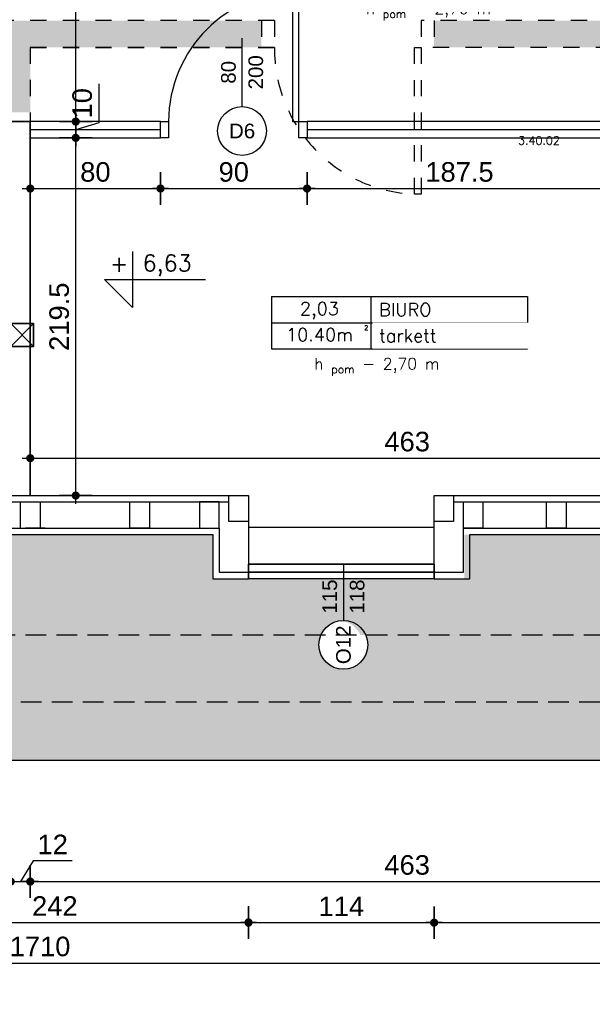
# Model space of a CAD drawing. Header units: millimetres. Extents: x 11979 to 23691, y 12825 to 41978.
# Tile 126 of 256: x 20713 to 21065, y 33072 to 33676. Entities that reach past the tile are written whole.
import ezdxf
from ezdxf.enums import TextEntityAlignment as Align

# ---------------------------------------------------------------- set-up
doc = ezdxf.new("R2010")
doc.units = ezdxf.units.MM
doc.linetypes.add('4002', pattern=[2, 1, -1])
doc.linetypes.add('DASHED', pattern=[19.049999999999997, 12.7, -6.35])
for name, color, linetype in [('-LI-WIDOK', 2, 'Continuous'), ('-MEBLE', 1, 'Continuous'), ('-WYMIAR', 8, 'Continuous'), ('_PROJEKTOWANE', 5, 'Continuous'), ('drzwi łuk', 1, 'Continuous'), ('PROJEKTOWANE', 5, 'Continuous')]:
    doc.layers.add(name, color=color, linetype=linetype)
doc.layers.add('-ŚCIANY DZIAŁOWE', color=3, linetype='Continuous', lineweight=35)
doc.layers.add('CIENKA - KRESKOWANIA', color=254, linetype='Continuous', lineweight=0)
doc.layers.add('DO USU', color=7, linetype='Continuous', true_color=0x969696)
doc.styles.add('ARIAL', font='arial.ttf', dxfattribs={"height": 0.5})
doc.styles.add('SIMPLEX', font='simplex')
doc.styles.get("Standard").update_dxf_attribs({"font": 'arial.ttf'})
doc.linetypes.add('ZIGZAG', pattern='A,0.00254,-5.08,[131,ltypeshp.shx,S=5.08,R=0,X=-5.08,Y=0],-10.16,[131,ltypeshp.shx,S=5.08,R=180,X=5.08,Y=0],-5.08', length=20.32254)
doc.dimstyles.new('CZA-KROPKA-50', dxfattribs={"dimtxt": 12, "dimasz": 1, "dimexe": 2, "dimexo": 25, "dimgap": 4, "dimtad": 1, "dimdec": 1, "dimrnd": 0.5, "dimzin": 9, "dimdsep": 46, "dimtxsty": 'Standard', "dimblk": 'CZA-KROPKA', "dimblk1": 'CZA-KROPKA', "dimblk2": 'CZA-KROPKA', "dimsah": 1, "dimcen": -20, "dimse1": 1, "dimse2": 1, "dimclrd": 8, "dimclre": 8, "dimclrt": 9, "dimadec": 0, "dimazin": 0, "dimtfac": 1, "dimtdec": 1, "dimtmove": 1, "dimatfit": 3, "dimldrblk": 'CZA-KROPKA', "dimfxl": 1, "dimtolj": 1, "dimtzin": 9, "dimarcsym": 0})

# ---------------------------------------------------------------- blocks, each defined once
blk = doc.blocks.new('CZA-KROPKA')
at = {"layer": '-WYMIAR', "linetype": 'ByBlock'}
for p, q in [((0, 10), (0, -10)), ((5, 0), (-5, 0))]:
    blk.add_line(p, q, dxfattribs=at)
at = {"layer": '-WYMIAR', "linetype": 'ByBlock', "const_width": 2.5}
blk.add_lwpolyline([(-1.25, 0, 1), (1.25, 0, 1)], format="xyb", close=True, dxfattribs=at)
blk = doc.blocks.new('*D1334')
at = {"layer": '-WYMIAR', "color": 8, "lineweight": -2}
blk.add_line((19871.67082529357, 33097.18372367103), (21579.67082529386, 33097.18372367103), dxfattribs=at)
at = {"layer": 'Defpoints', "color": 0}
for p in [(19870.67082529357, 33328.21899361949), (21580.67082529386, 33328.21899361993), (21580.67082529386, 33097.18372367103)]:
    blk.add_point(p, dxfattribs=at)
at = {"layer": '-WYMIAR', "color": 8, "lineweight": -2, "rotation": 180}
blk.add_blockref('CZA-KROPKA', (19870.67082529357, 33097.18372367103), dxfattribs=at)
at = {"layer": '-WYMIAR', "color": 8, "lineweight": -2}
blk.add_blockref('CZA-KROPKA', (21580.67082529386, 33097.18372367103), dxfattribs=at)
at = {"layer": '-WYMIAR', "color": 9, "insert": (20725.67082529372, 33107.31059952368), "char_height": 12, "attachment_point": 5, "bg_fill": 3, "box_fill_scale": 1.1, "bg_fill_color": 257, "bg_fill_transparency": 0}
blk.add_mtext('\\A1;1710', dxfattribs=at)
blk = doc.blocks.new('*D1336')
at = {"layer": '-WYMIAR', "color": 8, "lineweight": -2}
blk.add_line((20616.80653383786, 33122.18372367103), (20852.7159168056, 33122.18372367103), dxfattribs=at)
at = {"layer": 'Defpoints', "color": 0}
for p in [(20615.80653383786, 33384.17394347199), (20853.7159168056, 33384.1737325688), (20853.7159168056, 33122.18372367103)]:
    blk.add_point(p, dxfattribs=at)
at = {"layer": '-WYMIAR', "color": 8, "lineweight": -2, "rotation": 180}
blk.add_blockref('CZA-KROPKA', (20615.80653383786, 33122.18372367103), dxfattribs=at)
at = {"layer": '-WYMIAR', "color": 8, "lineweight": -2}
blk.add_blockref('CZA-KROPKA', (20853.7159168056, 33122.18372367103), dxfattribs=at)
at = {"layer": '-WYMIAR', "color": 9, "insert": (20734.76122532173, 33132.20828028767), "char_height": 12, "attachment_point": 5, "bg_fill": 3, "box_fill_scale": 1.1, "bg_fill_color": 257, "bg_fill_transparency": 0}
blk.add_mtext('\\A1;242', dxfattribs=at)
blk = doc.blocks.new('*D1337')
at = {"layer": '-WYMIAR', "color": 8, "lineweight": -2}
blk.add_line((20854.7159168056, 33122.00677383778), (20966.71591680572, 33122.00677383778), dxfattribs=at)
at = {"layer": 'Defpoints', "color": 0}
for p in [(20853.7159168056, 33384.11050536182), (20967.71591680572, 33384.11050536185), (20967.71591680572, 33122.00677383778)]:
    blk.add_point(p, dxfattribs=at)
at = {"layer": '-WYMIAR', "color": 8, "lineweight": -2, "rotation": 180}
blk.add_blockref('CZA-KROPKA', (20853.7159168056, 33122.00677383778), dxfattribs=at)
at = {"layer": '-WYMIAR', "color": 8, "lineweight": -2}
blk.add_blockref('CZA-KROPKA', (20967.71591680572, 33122.00677383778), dxfattribs=at)
at = {"layer": '-WYMIAR', "color": 9, "insert": (20910.71591680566, 33132.03133045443), "char_height": 12, "attachment_point": 5, "bg_fill": 3, "box_fill_scale": 1.1, "bg_fill_color": 257, "bg_fill_transparency": 0}
blk.add_mtext('\\A1;114', dxfattribs=at)
blk = doc.blocks.new('*D1338')
at = {"layer": '-WYMIAR', "color": 8, "lineweight": -2}
blk.add_line((20968.71591680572, 33122.00677383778), (21579.67082529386, 33122.00677383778), dxfattribs=at)
at = {"layer": 'Defpoints', "color": 0}
for p in [(20967.71591680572, 33384.1737325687), (21580.67082529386, 33221.62427606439), (21580.67082529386, 33122.00677383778)]:
    blk.add_point(p, dxfattribs=at)
at = {"layer": '-WYMIAR', "color": 8, "lineweight": -2, "rotation": 180}
blk.add_blockref('CZA-KROPKA', (20967.71591680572, 33122.00677383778), dxfattribs=at)
at = {"layer": '-WYMIAR', "color": 8, "lineweight": -2}
blk.add_blockref('CZA-KROPKA', (21580.67082529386, 33122.00677383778), dxfattribs=at)
at = {"layer": '-WYMIAR', "color": 9, "insert": (21274.19337104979, 33132.13774245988), "char_height": 12, "attachment_point": 5, "bg_fill": 3, "box_fill_scale": 1.1, "bg_fill_color": 257, "bg_fill_transparency": 0}
blk.add_mtext('\\A1;613', dxfattribs=at)
blk = doc.blocks.new('*D1648')
at = {"layer": '_PROJEKTOWANE', "color": 8, "lineweight": -2}
blk.add_line((20720.67508110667, 33407.0410916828), (21181.67082529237, 33407.0410916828), dxfattribs=at)
at = {"layer": 'Defpoints', "color": 0}
for p in [(20719.67508110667, 33408.88158400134), (21182.67082529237, 33408.88158400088), (21182.67082529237, 33407.0410916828)]:
    blk.add_point(p, dxfattribs=at)
at = {"layer": '_PROJEKTOWANE', "color": 8, "lineweight": -2, "rotation": 180}
blk.add_blockref('CZA-KROPKA', (20719.67508110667, 33407.0410916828), dxfattribs=at)
at = {"layer": '_PROJEKTOWANE', "color": 8, "lineweight": -2}
blk.add_blockref('CZA-KROPKA', (21182.67082529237, 33407.0410916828), dxfattribs=at)
at = {"layer": '_PROJEKTOWANE', "color": 9, "insert": (20951.17295319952, 33417.1720603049), "char_height": 12, "attachment_point": 5}
blk.add_mtext('\\A1;463', dxfattribs=at)
blk = doc.blocks.new('*D1656')
at = {"layer": '_PROJEKTOWANE', "color": 8, "lineweight": -2}
blk.add_line((20720.67087923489, 33572.53441046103), (20798.67082529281, 33572.53441046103), dxfattribs=at)
at = {"layer": 'Defpoints', "color": 0}
for p in [(20719.67087923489, 33603.62427606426), (20799.67082529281, 33603.62427606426), (20799.67082529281, 33572.53441046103)]:
    blk.add_point(p, dxfattribs=at)
at = {"layer": '_PROJEKTOWANE', "color": 8, "lineweight": -2, "rotation": 180}
blk.add_blockref('CZA-KROPKA', (20719.67087923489, 33572.53441046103), dxfattribs=at)
at = {"layer": '_PROJEKTOWANE', "color": 8, "lineweight": -2}
blk.add_blockref('CZA-KROPKA', (20799.67082529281, 33572.53441046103), dxfattribs=at)
at = {"layer": '_PROJEKTOWANE', "color": 9, "insert": (20759.67085226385, 33582.66128631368), "char_height": 12, "attachment_point": 5}
blk.add_mtext('\\A1;80', dxfattribs=at)
blk = doc.blocks.new('*D1657')
at = {"layer": '_PROJEKTOWANE', "color": 8, "lineweight": -2}
blk.add_line((20800.67082529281, 33572.53441046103), (20888.67082529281, 33572.53441046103), dxfattribs=at)
at = {"layer": 'Defpoints', "color": 0}
for p in [(20799.67082529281, 33603.62427606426), (20889.67082529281, 33603.62427606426), (20889.67082529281, 33572.53441046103)]:
    blk.add_point(p, dxfattribs=at)
at = {"layer": '_PROJEKTOWANE', "color": 8, "lineweight": -2, "rotation": 180}
blk.add_blockref('CZA-KROPKA', (20799.67082529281, 33572.53441046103), dxfattribs=at)
at = {"layer": '_PROJEKTOWANE', "color": 8, "lineweight": -2}
blk.add_blockref('CZA-KROPKA', (20889.67082529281, 33572.53441046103), dxfattribs=at)
at = {"layer": '_PROJEKTOWANE', "color": 9, "insert": (20844.67082529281, 33582.66128631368), "char_height": 12, "attachment_point": 5}
blk.add_mtext('\\A1;90', dxfattribs=at)
blk = doc.blocks.new('*D1658')
at = {"layer": '_PROJEKTOWANE', "color": 8, "lineweight": -2}
blk.add_line((20890.67082529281, 33572.53441046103), (21075.97592988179, 33572.53441046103), dxfattribs=at)
at = {"layer": 'Defpoints', "color": 0}
for p in [(20889.67082529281, 33603.62427606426), (21076.97592988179, 33603.62427606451), (21076.97592988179, 33572.53441046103)]:
    blk.add_point(p, dxfattribs=at)
at = {"layer": '_PROJEKTOWANE', "color": 8, "lineweight": -2, "rotation": 180}
blk.add_blockref('CZA-KROPKA', (20889.67082529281, 33572.53441046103), dxfattribs=at)
at = {"layer": '_PROJEKTOWANE', "color": 8, "lineweight": -2}
blk.add_blockref('CZA-KROPKA', (21076.97592988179, 33572.53441046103), dxfattribs=at)
at = {"layer": '_PROJEKTOWANE', "color": 9, "insert": (20983.3233775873, 33582.66128631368), "char_height": 12, "attachment_point": 5}
blk.add_mtext('\\A1;187.5', dxfattribs=at)
blk = doc.blocks.new('*D1659')
at = {"layer": '_PROJEKTOWANE', "color": 8, "lineweight": -2}
blk.add_line((20747.61418120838, 33385.13807642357), (20747.61418120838, 33602.62427606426), dxfattribs=at)
at = {"layer": 'Defpoints', "color": 0}
for p in [(20738.17503064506, 33603.62427606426), (20747.61418120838, 33603.62427606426), (20749.97237711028, 33384.13807642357)]:
    blk.add_point(p, dxfattribs=at)
at = {"layer": '_PROJEKTOWANE', "color": 8, "lineweight": -2}
for p, rotation in [((20747.61418120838, 33603.62427606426), 90), ((20747.61418120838, 33384.13807642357), 270)]:
    blk.add_blockref('CZA-KROPKA', p, dxfattribs=dict(at, rotation=rotation))
at = {"layer": '_PROJEKTOWANE', "color": 9, "insert": (20737.48730535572, 33493.88117624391), "char_height": 12, "attachment_point": 5, "rotation": 90}
blk.add_mtext('\\A1;219.5', dxfattribs=at)
blk = doc.blocks.new('*D1660')
at = {"layer": '_PROJEKTOWANE', "color": 8, "lineweight": -2}
for p, q in [((20761.74105706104, 33636.88144157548), (20761.74105706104, 33612.86234198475)), ((20761.74105706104, 33612.86234198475), (20747.61418120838, 33608.62427606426)), ((20747.61418120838, 33604.62427606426), (20747.61418120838, 33612.62427606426))]:
    blk.add_line(p, q, dxfattribs=at)
at = {"layer": 'Defpoints', "color": 0}
for p in [(20719.67082529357, 33613.62427606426), (20747.61418120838, 33613.62427606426), (20738.17503064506, 33603.62427606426)]:
    blk.add_point(p, dxfattribs=at)
at = {"layer": '_PROJEKTOWANE', "color": 8, "lineweight": -2}
for p, rotation in [((20747.61418120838, 33613.62427606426), 90), ((20747.61418120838, 33603.62427606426), 270)]:
    blk.add_blockref('CZA-KROPKA', p, dxfattribs=dict(at, rotation=rotation))
at = {"layer": '_PROJEKTOWANE', "color": 9, "insert": (20751.61418120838, 33624.87189178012), "char_height": 12, "attachment_point": 5, "rotation": 90}
blk.add_mtext('\\A1;10', dxfattribs=at)
blk = doc.blocks.new('*D1661')
at = {"layer": '_PROJEKTOWANE', "color": 8, "lineweight": -2}
blk.add_line((20747.61418120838, 33614.62427606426), (20747.61418120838, 33800.62427606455), dxfattribs=at)
at = {"layer": 'Defpoints', "color": 0}
for p in [(20645.67135512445, 33801.62427606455), (20747.61418120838, 33801.62427606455), (20719.67082529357, 33613.62427606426)]:
    blk.add_point(p, dxfattribs=at)
at = {"layer": '_PROJEKTOWANE', "color": 8, "lineweight": -2}
for p, rotation in [((20747.61418120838, 33801.62427606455), 90), ((20747.61418120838, 33613.62427606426), 270)]:
    blk.add_blockref('CZA-KROPKA', p, dxfattribs=dict(at, rotation=rotation))
at = {"layer": '_PROJEKTOWANE', "color": 9, "insert": (20737.48730535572, 33707.62427606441), "char_height": 12, "attachment_point": 5, "rotation": 90}
blk.add_mtext('\\A1;188', dxfattribs=at)
blk = doc.blocks.new('*D1663')
at = {"layer": '_PROJEKTOWANE', "color": 8, "lineweight": -2}
for p, q in [((20721.49293208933, 33159.99675856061), (20713.67082529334, 33147.22147669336)), ((20745.43017629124, 33159.99675856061), (20721.49293208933, 33159.99675856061)), ((20708.67082529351, 33147.22147669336), (20718.67082529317, 33147.22147669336))]:
    blk.add_line(p, q, dxfattribs=at)
at = {"layer": 'Defpoints', "color": 0}
for p in [(20707.67082529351, 33454.76845012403), (20719.67082529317, 33454.76845012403), (20719.67082529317, 33147.22147669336)]:
    blk.add_point(p, dxfattribs=at)
at = {"layer": '_PROJEKTOWANE', "color": 8, "lineweight": -2, "rotation": 180}
blk.add_blockref('CZA-KROPKA', (20707.67082529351, 33147.22147669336), dxfattribs=at)
at = {"layer": '_PROJEKTOWANE', "color": 8, "lineweight": -2}
blk.add_blockref('CZA-KROPKA', (20719.67082529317, 33147.22147669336), dxfattribs=at)
at = {"layer": '_PROJEKTOWANE', "color": 9, "insert": (20733.46155419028, 33170.02131517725), "char_height": 12, "attachment_point": 5}
blk.add_mtext('\\A1;12', dxfattribs=at)
blk = doc.blocks.new('*D1664')
at = {"layer": '_PROJEKTOWANE', "color": 8, "lineweight": -2}
blk.add_line((20720.67082529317, 33147.22147669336), (21181.67082529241, 33147.22147669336), dxfattribs=at)
at = {"layer": 'Defpoints', "color": 0}
for p in [(20719.67082529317, 33454.76845012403), (21182.67082529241, 33442.18168942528), (21182.67082529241, 33147.22147669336)]:
    blk.add_point(p, dxfattribs=at)
at = {"layer": '_PROJEKTOWANE', "color": 8, "lineweight": -2, "rotation": 180}
blk.add_blockref('CZA-KROPKA', (20719.67082529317, 33147.22147669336), dxfattribs=at)
at = {"layer": '_PROJEKTOWANE', "color": 8, "lineweight": -2}
blk.add_blockref('CZA-KROPKA', (21182.67082529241, 33147.22147669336), dxfattribs=at)
at = {"layer": '_PROJEKTOWANE', "color": 9, "insert": (20951.17082529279, 33157.35244531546), "char_height": 12, "attachment_point": 5}
blk.add_mtext('\\A1;463', dxfattribs=at)

msp = doc.modelspace()

# ---------------------------------------------------------------- hatches: boundary and pattern name
at = {"layer": '-LI-WIDOK', "true_color": 0xaf4318}
h = msp.add_hatch(color=34, dxfattribs=at)
h.dxf.hatch_style = 1
edge = h.paths.add_edge_path()
edge.add_line((20545.05017835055, 33298.49329411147), (20413.67082529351, 33298.62427606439))
edge.add_line((20413.67082529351, 33298.62427606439), (20413.67082529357, 33364.17373256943))
edge.add_line((20413.67082529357, 33364.17373256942), (19914.83241592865, 33364.17373256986))
edge.add_line((19914.83241592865, 33364.17373256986), (19914.83241592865, 33380.17373256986))
edge.add_line((19914.83241592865, 33380.17373256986), (19926.83241592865, 33380.17373256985))
edge.add_line((19926.83241592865, 33380.17373256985), (20338.21930274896, 33380.17373256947))
edge.add_line((20338.21930274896, 33380.17373256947), (20413.67082529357, 33380.1737325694))
edge.add_line((20413.67082529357, 33380.1737325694), (20413.67082529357, 33384.17373256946))
edge.add_line((20413.67082529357, 33384.17373256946), (20338.21930274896, 33384.17373256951))
edge.add_line((20338.21930274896, 33384.17373256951), (19875.67082529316, 33384.17373256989))
edge.add_line((19875.67082529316, 33384.17373256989), (19875.67082529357, 33667.1242760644))
edge.add_line((19875.67082529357, 33667.12427606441), (19870.67082529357, 33667.12427606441))
edge.add_line((19870.67082529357, 33667.12427606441), (19870.67082529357, 33221.62427606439))
edge.add_line((19870.67082529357, 33221.62427606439), (21580.67082529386, 33221.62427606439))
edge.add_line((21580.67082529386, 33221.62427606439), (21580.67082529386, 33384.17373256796))
edge.add_line((21580.67082529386, 33384.17373256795), (21580.6708252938, 33626.12427606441))
edge.add_line((21580.6708252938, 33626.12427606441), (21575.67082529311, 33626.12427606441))
edge.add_line((21575.67082529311, 33626.12427606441), (21575.67082529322, 33384.17373256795))
edge.add_line((21575.67082529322, 33384.17373256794), (21523.6708252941, 33384.17373256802))
edge.add_line((21523.6708252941, 33384.17373256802), (21523.6708252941, 33380.173732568))
edge.add_line((21523.6708252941, 33380.173732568), (21530.83241592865, 33380.17373256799))
edge.add_line((21530.83241592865, 33380.173732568), (21530.83241592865, 33364.173732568))
edge.add_line((21530.83241592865, 33364.173732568), (21523.6708252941, 33364.17373256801))
edge.add_line((21523.6708252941, 33364.173732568), (21523.67082529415, 33298.62427606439))
edge.add_line((21523.67082529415, 33298.62427606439), (20925.73567312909, 33298.54456069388))
edge.add_arc((20912.00171812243, 33292.51310316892), 15.0000000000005, -204.04233432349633, 23.70934822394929, ccw=False)
edge.add_line((20898.30304790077, 33298.62427606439), (20572.50520405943, 33298.62427606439))
edge.add_arc((20558.80653383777, 33292.51310316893), 14.99999999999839, -203.49564708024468, 24.042334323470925, ccw=False)
h.paths.add_polyline_path([(21444.48835179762, 33267.23341658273), (21444.48835179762, 33291.88007415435)], flags=16)
h.paths.add_polyline_path([(21544.27996581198, 34038.82158055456), (21568.92662338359, 34038.82158055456), (21568.92662338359, 34063.55009351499), (21544.27996581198, 34063.55009351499)])
h.paths.add_polyline_path([(21532.55281710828, 34052.8461371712), (21557.19947467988, 34052.8461371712), (21557.19947467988, 34077.57465013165), (21532.55281710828, 34077.57465013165)])
h.paths.add_polyline_path([(21444.48835179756, 34347.23341658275), (21444.48835179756, 34371.88007415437), (21419.75983883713, 34371.88007415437), (21419.75983883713, 34347.23341658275)])
h = msp.add_hatch(color=34, dxfattribs=at)
h.dxf.hatch_style = 1
h.paths.add_polyline_path([(20558.80653383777, 33307.51310316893), (20558.8065338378, 33333.06654537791), (20501.8065338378, 33333.06654537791), (20479.8065338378, 33333.06654537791), (20479.80653383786, 33360.17373256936), (20438.67082529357, 33360.1737325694), (20438.67082529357, 33298.62427606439), (20545.05017835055, 33298.49329411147, -0.05475324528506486), (20546.67615101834, 33301.33658392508, -0.2399327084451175)])
h.paths.add_polyline_path([(20438.67082529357, 33360.1737325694), (20413.67082529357, 33360.17373256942), (20413.67082529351, 33298.62427606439), (20438.67082529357, 33298.62427606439)])
h.paths.add_polyline_path([(20912.00171812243, 33307.51310316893), (20912.24352358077, 33333.06654537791), (20853.71591680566, 33333.06654537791), (20831.71591680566, 33333.06654537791), (20831.71591680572, 33360.17373256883), (20637.80653383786, 33360.173732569), (20637.8065338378, 33333.06654537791), (20615.80653383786, 33333.06654537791), (20558.8065338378, 33333.06654537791), (20558.80653383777, 33307.51310316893, -0.212723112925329), (20569.96010136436, 33302.54295518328, -0.07835552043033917), (20572.50520405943, 33298.62427606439), (20898.30304790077, 33298.62427606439, -0.08226691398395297), (20901.00540890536, 33302.71512177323, -0.2086642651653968)])
h.paths.add_polyline_path([(21182.67082529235, 33360.17373256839), (20989.7159168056, 33360.17373256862), (20989.71591680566, 33333.06654537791), (20967.71591680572, 33333.06654537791), (20912.24352358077, 33333.06654537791), (20912.00171812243, 33307.51310316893, -0.2413705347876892), (20924.17988996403, 33301.27050749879, -0.05196619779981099), (20925.72388398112, 33298.57133427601), (21182.67082529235, 33298.62427606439)])
h.paths.add_polyline_path([(21523.6708252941, 33360.17373256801), (21202.07258808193, 33360.17373256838), (21202.07258808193, 33298.62427606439), (21523.67082529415, 33298.62427606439)])
at = {"layer": '-WYMIAR'}
h = msp.add_hatch(dxfattribs=at)
h.set_pattern_fill('DACHOWKA', color=256)
h.set_pattern_definition([(0, (463897.0225976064, 31501.89487266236), (0, 45), [9, -6]), (0, (463904.5225976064, 31524.39487266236), (0, 45), [9, -6]), (90, (463894.0225976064, 31504.89487266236), (-15, 9.18485099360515e-16), [19.5, -25.5]), (90, (463901.5225976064, 31527.39487266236), (-15, 9.18485099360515e-16), [19.5, -25.5]), (45, (463906.0225976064, 31501.89487266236), (-22.4999963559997, 22.49999635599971), [4.2426, -27.5772]), (45, (463921.0225976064, 31501.89487266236), (-22.4999963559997, 22.49999635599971), [4.2426, -27.5772]), (45, (463936.0225976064, 31501.89487266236), (-22.4999963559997, 22.49999635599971), [4.2426, -27.5772]), (135, (463897.0225976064, 31501.89487266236), (-22.49999635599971, -22.4999963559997), [4.2426, -27.5772]), (135, (463912.0225976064, 31501.89487266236), (-22.49999635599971, -22.4999963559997), [4.2426, -27.5772]), (135, (463927.0225976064, 31501.89487266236), (-22.49999635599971, -22.4999963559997), [4.2426, -27.5772])])
h.paths.add_polyline_path([(20410.29026698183, 33360.17373256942), (19913.29026698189, 33360.17373256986), (19913.29026698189, 33298.62427606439), (20410.29026698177, 33298.62427606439)])
h.paths.add_polyline_path([(20435.29026698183, 33360.1737325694), (20410.29026698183, 33360.17373256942), (20410.29026698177, 33298.62427606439), (20435.29026698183, 33298.62427606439)])
h.paths.add_polyline_path([(20555.42597552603, 33307.51310316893), (20555.42597552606, 33333.06654537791), (20498.42597552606, 33333.06654537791), (20476.42597552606, 33333.06654537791), (20476.42597552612, 33360.17373256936), (20435.29026698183, 33360.1737325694), (20435.29026698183, 33298.62427606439), (20541.66962003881, 33298.49329411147, -0.05475324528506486), (20543.29559270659, 33301.33658392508, -0.2399327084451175)])
h.paths.add_polyline_path([(20908.62115981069, 33307.51310316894), (20908.86296526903, 33333.06654537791), (20850.33535849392, 33333.06654537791), (20828.33535849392, 33333.06654537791), (20828.33535849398, 33360.17373256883), (20634.42597552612, 33360.173732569), (20634.42597552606, 33333.06654537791), (20612.42597552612, 33333.06654537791), (20555.42597552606, 33333.06654537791), (20555.42597552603, 33307.51310316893, -0.2127231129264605), (20566.57954305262, 33302.54295518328, -0.07835552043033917), (20569.12464574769, 33298.62427606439), (20894.92248958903, 33298.62427606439, -0.08226691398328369), (20897.62485059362, 33302.71512177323, -0.2086642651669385)])
h.paths.add_polyline_path([(21179.29026698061, 33360.1737325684), (20986.33535849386, 33360.17373256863), (20986.33535849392, 33333.06654537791), (20964.33535849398, 33333.06654537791), (20908.86296526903, 33333.06654537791), (20908.62115981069, 33307.51310316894, -0.2413705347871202), (20920.79933165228, 33301.27050749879, -0.05245509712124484), (20922.35511481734, 33298.54456069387), (21179.29026698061, 33298.62427606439)])
h.paths.add_polyline_path([(21198.69202977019, 33360.17373256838), (21179.29026698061, 33360.1737325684), (21179.29026698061, 33298.62427606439), (21198.69202977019, 33298.62427606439)])
h.paths.add_polyline_path([(20476.42597552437, 30887.98428224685), (20555.4259755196, 30913.04201293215), (19913.29026698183, 30913.04201293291), (19913.29026698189, 30709.54201293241), (21531.29026698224, 30709.54201293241), (21531.29026698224, 30913.04201293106), (20961.47232207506, 30913.04201293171), (20907.33535849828, 30913.04201293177), (20986.33535849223, 30887.98428224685), (20986.33535849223, 30787.98428224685), (20986.33535849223, 30743.98428224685), (20964.33535849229, 30743.98428224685), (20828.33535849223, 30743.98428224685), (20828.33535849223, 30887.98428224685), (20907.33535848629, 30913.04201293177), (20611.63757565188, 30913.04201293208), (20555.42597552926, 30913.04201293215), (20634.42597552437, 30887.98428224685), (20634.42597552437, 30787.98428224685), (20634.42597552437, 30743.98428224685), (20612.42597552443, 30743.98428224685), (20476.42597552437, 30743.98428224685)])
h.paths.add_polyline_path([(21572.29026698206, 30913.04201293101), (21531.29026698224, 30913.04201293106), (21531.29026698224, 30709.54201293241), (19913.29026698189, 30709.54201293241), (19913.29026698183, 30913.04201293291), (19872.29026698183, 30913.04201293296), (19872.29026698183, 30668.54201293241), (21572.29026698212, 30668.54201293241)])
h.paths.add_polyline_path([(21577.29026698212, 30937.04201293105), (21577.29026698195, 31133.04201293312), (21572.29026698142, 31133.04201293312), (21572.29026698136, 31037.04201293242), (21572.29026698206, 30937.04201293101), (21572.29026698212, 30668.54201293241), (19872.29026698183, 30668.54201293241), (19872.29026698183, 31133.04201293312), (19867.29026698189, 31133.04201293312), (19867.29026698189, 30937.04201293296), (19867.29026698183, 30632.54201293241), (21577.29026698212, 30632.54201293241)])
at = {"layer": 'DO USU', "linetype": '4002', "ltscale": 10}
h = msp.add_hatch(dxfattribs=at)
h.set_pattern_fill('DOTS', color=256, scale=2.55)
h.set_pattern_definition([(0, (4813.456290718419, 14221.13489721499), (2.0240625, 4.048125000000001), [0, -4.048125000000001])])
h.paths.add_polyline_path([(20707.67082529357, 33675.62427606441), (20707.67082529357, 33619.35514516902), (20719.67082529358, 33619.35514516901), (20719.67082529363, 33659.15943239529), (20861.68876609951, 33659.15943239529), (20861.68876609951, 33675.62427606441)])
h.paths.add_polyline_path([(20967.67082529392, 33659.12427606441), (21076.97592988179, 33659.12427606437), (21076.97592988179, 33613.62427606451), (21101.67082529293, 33613.62427606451), (21101.67082529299, 33675.62427606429), (20967.67082529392, 33675.62427606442)])
h.paths.add_polyline_path([(21085.17082529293, 33761.61224773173), (21085.17082529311, 33794.62427602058), (21101.67082529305, 33794.62427602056), (21101.67082529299, 33761.62427583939)])

# ---------------------------------------------------------------- linework, layer by layer
at = {"layer": '-LI-WIDOK'}
for p, q in [((20615.80653383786, 33384.17373256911), (20853.71591680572, 33384.11050536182)), ((20641.83241592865, 33380.17373256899), (20841.71591680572, 33380.17373256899)), ((20713.67082529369, 33364.17373256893), (20713.67082529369, 33380.17373256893)), ((20716.83241592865, 33380.17373256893), (20728.83241592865, 33380.17373256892)), ((20725.67082529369, 33380.17373256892), (20725.67082529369, 33364.17373256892)), ((20780.83241592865, 33364.17373256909), (20780.83241592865, 33380.17373256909)), ((20780.83241592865, 33380.17373256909), (20792.83241592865, 33380.17373256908)), ((20792.83241592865, 33380.17373256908), (20792.83241592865, 33364.17373256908)), ((20841.71591680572, 33368.11050536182), (20841.71591680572, 33384.11050536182)), ((20841.71591680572, 33384.11050536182), (20853.71591680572, 33384.11050536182)), ((20853.7159168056, 33384.1737325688), (20853.71591680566, 33337.06654537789)), ((20853.71591680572, 33384.11050536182), (20853.71591680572, 33368.11050536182)), ((20967.71591680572, 33384.1737325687), (21377.38115942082, 33384.17373256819)), ((20967.71591680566, 33337.06654537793), (20967.71591680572, 33384.11050536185)), ((20967.71591680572, 33368.11050536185), (20967.71591680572, 33384.11050536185)), ((20967.71591680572, 33384.11050536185), (20979.71591680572, 33384.11050536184)), ((20979.71591680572, 33384.11050536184), (20979.71591680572, 33368.11050536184)), ((20979.71591680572, 33380.17373256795), (21377.38115942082, 33380.17373256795)), ((20985.71591680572, 33364.17373256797), (20985.71591680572, 33380.17373256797)), ((20985.71591680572, 33380.17373256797), (20997.71591680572, 33380.17373256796)), ((20997.71591680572, 33380.17373256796), (20997.71591680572, 33364.17373256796)), ((21036.83241592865, 33364.17373256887), (21036.83241592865, 33380.17373256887)), ((21036.83241592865, 33380.17373256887), (21048.83241592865, 33380.17373256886)), ((21048.83241592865, 33380.17373256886), (21048.83241592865, 33364.17373256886)), ((20853.71591680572, 33368.11050536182), (20841.71591680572, 33368.11050536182)), ((20979.71591680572, 33368.11050536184), (20967.71591680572, 33368.11050536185)), ((20633.80653383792, 33364.17373256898), (20835.71591680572, 33364.17373256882)), ((20728.83241592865, 33364.17373256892), (20716.83241592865, 33364.17373256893)), ((20792.83241592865, 33364.17373256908), (20780.83241592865, 33364.17373256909)), ((20835.71591680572, 33364.17373256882), (20835.71591680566, 33337.06654537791)), ((20985.71591680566, 33337.06654537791), (20985.71591680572, 33364.17373256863)), ((20985.71591680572, 33364.17373256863), (21575.67082529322, 33364.17373256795)), ((20997.71591680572, 33364.17373256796), (20985.71591680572, 33364.17373256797)), ((21048.83241592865, 33364.17373256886), (21036.83241592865, 33364.17373256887)), ((20637.80653383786, 33360.173732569), (20831.71591680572, 33360.17373256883)), ((20831.71591680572, 33360.17373256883), (20831.71591680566, 33333.06654537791)), ((20989.7159168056, 33360.17373256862), (21575.67082529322, 33360.17373256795)), ((20989.71591680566, 33333.06654537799), (20989.7159168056, 33360.17373256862)), ((19870.67082529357, 33221.62427606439), (21580.67082529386, 33221.62427606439))]:
    msp.add_line(p, q, dxfattribs=at)
at = {"layer": '-LI-WIDOK', "linetype": 'DASHED'}
for p, q in [((19916.67082529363, 33298.62427606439), (21534.67082529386, 33298.62427606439)), ((19875.67082529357, 33257.62427606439), (21575.67082529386, 33257.62427606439))]:
    msp.add_line(p, q, dxfattribs=at)
at = {"layer": '-MEBLE'}
for p, q in [((20782.37625785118, 33533.82430554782), (20782.37625785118, 33499.53859154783)), ((20765.23340085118, 33516.68144854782), (20827.22648977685, 33516.68144854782)), ((20765.23340085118, 33516.68144854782), (20782.37625785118, 33499.53859154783))]:
    msp.add_line(p, q, dxfattribs=at)
at = {"layer": '-ŚCIANY DZIAŁOWE'}
for p, q in [((20719.67082529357, 33613.62427606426), (20707.67082529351, 33613.62427606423)), ((20719.67082529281, 33613.62427606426), (20719.67082529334, 33384.17373256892))]:
    msp.add_line(p, q, dxfattribs=at)
msp.add_lwpolyline([(20707.67082529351, 33475.66198891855), (20721.67082529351, 33475.66198891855), (20721.67082529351, 33489.66198891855), (20707.67082529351, 33489.66198891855)], close=True, dxfattribs=at)
at = {"layer": '_PROJEKTOWANE', "linetype": 'ZIGZAG'}
for p, q in [((20799.67082529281, 33608.62427606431), (20719.67077138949, 33608.62254994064)), ((21076.97592988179, 33608.62427606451), (20889.67082529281, 33608.62427606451))]:
    msp.add_line(p, q, dxfattribs=at)
at = {"layer": 'CIENKA - KRESKOWANIA', "linetype": 'DASHED', "ltscale": 0.5}
for p, q in [((20959.67082529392, 33675.62427606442), (20959.67082529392, 33668.62427606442)), ((20967.67082529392, 33675.62427606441), (20967.67082529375, 33675.62427606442))]:
    msp.add_line(p, q, dxfattribs=at)
at = {"layer": 'DO USU', "linetype": '4002', "ltscale": 10}
for p, q in [((20869.67082529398, 33675.62427606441), (20707.67082529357, 33675.62427606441)), ((20861.68876609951, 33675.62427606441), (20861.68876609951, 33659.14382841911)), ((20869.67082529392, 33675.62427606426), (20869.67082529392, 33659.15943239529)), ((21101.67082529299, 33675.62427606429), (20959.67082529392, 33675.62427606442)), ((20959.67082529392, 33675.62427606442), (20959.67082529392, 33659.12427606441)), ((20967.67082529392, 33675.62427606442), (20967.67082529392, 33659.12427606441)), ((20719.67082529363, 33659.15943239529), (20719.67082529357, 33613.62427606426)), ((20869.67082529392, 33659.15943239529), (20719.67082529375, 33659.15943239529)), ((20719.67082529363, 33659.15943239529), (20869.67082529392, 33659.15943239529)), ((20955.67082529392, 33569.12427606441), (20955.67082529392, 33659.12427606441)), ((20955.67082529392, 33659.12427606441), (20959.67082529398, 33659.12427606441)), ((21076.97592988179, 33659.12427606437), (20959.67082529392, 33659.12427606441)), ((20959.67082529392, 33659.12427606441), (20959.67082529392, 33569.12427606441)), ((20959.67082529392, 33569.12427606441), (20955.67082529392, 33569.12427606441))]:
    msp.add_line(p, q, dxfattribs=at)
msp.add_arc((20959.22671021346, 33658.61101054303), 89.55735572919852, 179.6716282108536, 267.7244664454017, dxfattribs=at)
at = {"layer": 'drzwi łuk', "ltscale": 0.5}
for p, q in [((20867.83841371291, 33506.19460907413), (21025.03128571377, 33506.19460907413)), ((20867.83841371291, 33506.19460907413), (20867.83841371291, 33474.19460907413)), ((20928.90675233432, 33506.19460907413), (20928.90675233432, 33474.19460907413)), ((21025.03128571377, 33506.19460907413), (21025.03128571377, 33474.19460907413)), ((20707.67082529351, 33489.66198891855), (20721.67082529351, 33475.66198891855)), ((20721.67082529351, 33489.66198891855), (20707.67082529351, 33475.66198891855)), ((20867.83841371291, 33490.19460907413), (21025.03128571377, 33490.19460907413)), ((20867.83841371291, 33474.19460907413), (21025.03128571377, 33474.19460907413))]:
    msp.add_line(p, q, dxfattribs=at)
at = {"layer": 'PROJEKTOWANE'}
msp.add_line((20849.76768749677, 33622.86233880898), (20849.76768749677, 33664.86233880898), dxfattribs=at)
for points in [[(20884.67082529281, 33693.62427606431), (20880.67082529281, 33693.62427606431), (20880.67082529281, 33613.62427606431), (20884.67082529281, 33613.62427606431)], [(20719.67082529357, 33603.62427606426), (20799.67082529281, 33603.62427606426), (20799.67082529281, 33613.62427606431), (20719.67082529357, 33613.62427606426)], [(20799.67082529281, 33613.62427606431), (20804.67082529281, 33613.62427606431), (20804.67082529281, 33603.62427606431), (20799.67082529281, 33603.62427606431)], [(20884.67082529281, 33613.62427606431), (20889.67082529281, 33613.62427606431), (20889.67082529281, 33603.62427606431), (20884.67082529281, 33603.62427606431)], [(20889.67082529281, 33603.62427606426), (21076.97592988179, 33603.62427606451), (21076.97592988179, 33613.62427606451), (20889.67082529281, 33613.62427606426)]]:
    msp.add_lwpolyline(points, close=True, dxfattribs=at)
msp.add_circle((20849.76768749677, 33607.86233880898), 15, dxfattribs=at)
msp.add_arc((20884.67082529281, 33613.62427606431), 80, 90, 180, dxfattribs=at)

# ---------------------------------------------------------------- texts
at = {"layer": '-LI-WIDOK', "style": 'SIMPLEX'}
for s, p in [('+', (20774.24929816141, 33526.44075172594)), ('6,63', (20803.72803184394, 33525.2945835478))]:
    msp.add_text(s, height=10, dxfattribs=at).set_placement(p, align=Align.MIDDLE)
for s, height, p in [('2,03', 8, (20897.3022263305, 33498.83437340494)), ('2', 3, (20926.06191574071, 33487.03405667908)), ('10.40m', 8, (20897.3022263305, 33482.83437340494))]:
    msp.add_text(s, height=height, dxfattribs=at).set_placement(p, align=Align.MIDDLE_CENTER)
at = {"layer": '-LI-WIDOK', "insert": (20933.90675233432, 33498.19460907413), "char_height": 8, "width": 172.5953127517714, "attachment_point": 4, "style": 'SIMPLEX'}
msp.add_mtext('\\pxi-4,l4,t4;BIURO', dxfattribs=at)
at = {"layer": 'PROJEKTOWANE', "style": 'ARIAL'}
for s, p in [('200', (20858.15188829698, 33643.86233880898)), ('80', (20841.36768749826, 33643.86233880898))]:
    msp.add_text(s, height=9, rotation=90, dxfattribs=at).set_placement(p, align=Align.MIDDLE_CENTER)
msp.add_text('D6', height=9, dxfattribs=at).set_placement((20849.76768749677, 33607.86233880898), align=Align.MIDDLE_CENTER)
at = {"layer": 'PROJEKTOWANE', "style": 'SIMPLEX'}
msp.add_text('3.40.02', height=5, dxfattribs=at).set_placement((21032.11200910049, 33601.94890447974), align=Align.MIDDLE)

# ---------------------------------------------------------------- dimensions: what is measured, and where the dimension line sits
at = {"layer": '_PROJEKTOWANE'}
for base, p1, p2, picture, middle in [((20747.61418120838, 33801.62427606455), (20719.67082529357, 33613.62427606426), (20645.67135512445, 33801.62427606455), '*D1661', (20737.48730535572, 33707.62427606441)), ((20747.61418120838, 33613.62427606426), (20738.17503064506, 33603.62427606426), (20719.67082529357, 33613.62427606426), '*D1660', (20751.61418120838, 33616.86234198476))]:
    dim = msp.add_linear_dim(base=base, p1=p1, p2=p2, angle=90, dimstyle='CZA-KROPKA-50', dxfattribs=at)
    dim.commit()
    dim.dimension.update_dxf_attribs({"geometry": picture, "text_midpoint": middle})
for base, p1, p2, picture, middle in [((20799.67082529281, 33572.53441046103), (20719.67087923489, 33603.62427606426), (20799.67082529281, 33603.62427606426), '*D1656', (20759.67085226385, 33582.66128631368)), ((20889.67082529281, 33572.53441046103), (20799.67082529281, 33603.62427606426), (20889.67082529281, 33603.62427606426), '*D1657', (20844.67082529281, 33582.66128631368)), ((21076.97592988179, 33572.53441046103), (20889.67082529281, 33603.62427606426), (21076.97592988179, 33603.62427606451), '*D1658', (20983.3233775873, 33582.66128631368)), ((21182.67082529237, 33407.0410916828), (20719.67508110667, 33408.88158400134), (21182.67082529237, 33408.88158400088), '*D1648', (20951.17295319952, 33417.1720603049))]:
    dim = msp.add_linear_dim(base=base, p1=p1, p2=p2, dimstyle='CZA-KROPKA-50', dxfattribs=at)
    dim.commit()
    dim.dimension.update_dxf_attribs({"geometry": picture, "text_midpoint": middle})

# ---------------------------------------------------------------- next in the draw order: texts
at = {"layer": '-LI-WIDOK', "char_height": 7, "width": 126.3736556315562, "attachment_point": 1, "style": 'SIMPLEX', "bg_fill": 2}
for insert in [(20925.71750478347, 33686.58841237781), (20894.03412779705, 33468.51345784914)]:
    msp.add_mtext('\\A1;h {\\H0.7x;\\S^ pom;} - 2,70 m', dxfattribs=dict(at, insert=insert))

# ---------------------------------------------------------------- next in the draw order: dimensions: what is measured, and where the dimension line sits
at = {"layer": '-WYMIAR'}
dim = msp.add_linear_dim(base=(21580.67082529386, 33097.18372367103), p1=(19870.67082529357, 33328.21899361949), p2=(21580.67082529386, 33328.21899361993), dimstyle='CZA-KROPKA-50', override={"dimfxl": 0, "dimfxlon": 1, "dimtfill": 1}, dxfattribs=at)
dim.commit()
dim.dimension.update_dxf_attribs({"geometry": '*D1334', "text_midpoint": (20725.67082529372, 33107.31059952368)})

# ---------------------------------------------------------------- next in the draw order: dimensions: what is measured, and where the dimension line sits
dim = msp.add_linear_dim(base=(20853.7159168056, 33122.18372367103), p1=(20615.80653383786, 33384.17394347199), p2=(20853.7159168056, 33384.1737325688), text='242', dimstyle='CZA-KROPKA-50', override={"dimfxl": 0, "dimfxlon": 1, "dimtfill": 1}, dxfattribs=at)
dim.commit()
dim.dimension.update_dxf_attribs({"geometry": '*D1336', "text_midpoint": (20734.76122532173, 33132.20828028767)})

# ---------------------------------------------------------------- next in the draw order: linework, layer by layer
at = {"layer": '-LI-WIDOK'}
for p, q in [((20835.7159168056, 33380.17373256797), (20823.7159168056, 33380.17373256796)), ((20823.7159168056, 33380.17373256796), (20823.7159168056, 33364.17373256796)), ((20835.7159168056, 33364.17373256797), (20835.7159168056, 33380.17373256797)), ((20823.7159168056, 33364.17373256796), (20835.7159168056, 33364.17373256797))]:
    msp.add_line(p, q, dxfattribs=at)
at = {"layer": '-ŚCIANY DZIAŁOWE'}
msp.add_line((20719.67082529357, 33606.12427606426), (20719.67561481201, 33384.14612814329), dxfattribs=at)

# ---------------------------------------------------------------- next in the draw order: dimensions: what is measured, and where the dimension line sits
at = {"layer": '-WYMIAR'}
dim = msp.add_linear_dim(base=(20967.71591680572, 33122.00677383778), p1=(20853.7159168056, 33384.11050536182), p2=(20967.71591680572, 33384.11050536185), dimstyle='CZA-KROPKA-50', override={"dimfxl": 0, "dimfxlon": 1, "dimtfill": 1}, dxfattribs=at)
dim.commit()
dim.dimension.update_dxf_attribs({"geometry": '*D1337', "text_midpoint": (20910.71591680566, 33132.03133045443)})
at = {"layer": '_PROJEKTOWANE'}
dim = msp.add_linear_dim(base=(20747.61418120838, 33603.62427606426), p1=(20749.97237711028, 33384.13807642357), p2=(20738.17503064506, 33603.62427606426), angle=90, dimstyle='CZA-KROPKA-50', dxfattribs=at)
dim.commit()
dim.dimension.update_dxf_attribs({"geometry": '*D1659', "text_midpoint": (20737.48730535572, 33493.88117624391)})
dim = msp.add_linear_dim(base=(20719.67082529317, 33147.22147669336), p1=(20707.67082529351, 33454.76845012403), p2=(20719.67082529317, 33454.76845012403), dimstyle='CZA-KROPKA-50', dxfattribs=at)
dim.commit()
dim.dimension.update_dxf_attribs({"geometry": '*D1663', "text_midpoint": (20725.49293208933, 33159.99675856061), "dimtype": 160})

# ---------------------------------------------------------------- next in the draw order: linework, layer by layer
at = {"layer": '-LI-WIDOK'}
for p, q in [((20835.71591680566, 33337.06654537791), (20853.71591680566, 33337.06654537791)), ((20831.71591680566, 33333.06654537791), (20853.71591680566, 33333.06654537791))]:
    msp.add_line(p, q, dxfattribs=at)
at = {"layer": '-WYMIAR'}
msp.add_line((20853.71591680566, 33337.06654537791), (20853.71591680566, 33333.06654537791), dxfattribs=at)
at = {"layer": '-ŚCIANY DZIAŁOWE'}
msp.add_line((20853.71591680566, 33333.06654537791), (20853.71591680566, 33342.06654537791), dxfattribs=at)
at = {"layer": 'PROJEKTOWANE'}
msp.add_line((20912.00171812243, 33342.06654537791), (20912.00171812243, 33307.51310316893), dxfattribs=at)
msp.add_circle((20912.00171812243, 33292.51310316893), 15, dxfattribs=at)

# ---------------------------------------------------------------- next in the draw order: texts
at = {"layer": 'PROJEKTOWANE', "style": 'ARIAL'}
for s, p in [('115', (20903.60171812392, 33322.11242695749)), ('118', (20920.38591892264, 33322.11242695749)), ('O12', (20912.00171812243, 33292.51310316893))]:
    msp.add_text(s, height=9, rotation=90, dxfattribs=at).set_placement(p, align=Align.MIDDLE_CENTER)

# ---------------------------------------------------------------- next in the draw order: dimensions: what is measured, and where the dimension line sits
at = {"layer": '-WYMIAR'}
dim = msp.add_linear_dim(base=(21580.67082529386, 33122.00677383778), p1=(20967.71591680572, 33384.1737325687), p2=(21580.67082529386, 33221.62427606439), dimstyle='CZA-KROPKA-50', override={"dimfxl": 0, "dimfxlon": 1, "dimtfill": 1}, dxfattribs=at)
dim.commit()
dim.dimension.update_dxf_attribs({"geometry": '*D1338', "text_midpoint": (21274.19337104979, 33132.13774245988)})

# ---------------------------------------------------------------- next in the draw order: hatches: boundary and pattern name
h = msp.add_hatch(dxfattribs=at)
h.set_pattern_fill('DACHOWKA', color=256)
h.set_pattern_definition([(0, (463900.4031559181, 31501.89487266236), (0, 45), [9, -6]), (0, (463907.9031559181, 31524.39487266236), (0, 45), [9, -6]), (90, (463897.4031559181, 31504.89487266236), (-15, 9.18485099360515e-16), [19.5, -25.5]), (90, (463904.9031559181, 31527.39487266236), (-15, 9.18485099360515e-16), [19.5, -25.5]), (45, (463909.4031559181, 31501.89487266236), (-22.4999963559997, 22.49999635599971), [4.2426, -27.5772]), (45, (463924.4031559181, 31501.89487266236), (-22.4999963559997, 22.49999635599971), [4.2426, -27.5772]), (45, (463939.4031559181, 31501.89487266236), (-22.4999963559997, 22.49999635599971), [4.2426, -27.5772]), (135, (463900.4031559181, 31501.89487266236), (-22.49999635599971, -22.4999963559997), [4.2426, -27.5772]), (135, (463915.4031559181, 31501.89487266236), (-22.49999635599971, -22.4999963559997), [4.2426, -27.5772]), (135, (463930.4031559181, 31501.89487266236), (-22.49999635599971, -22.4999963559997), [4.2426, -27.5772])])
h.paths.add_polyline_path([(21523.6708252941, 33360.17373256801), (21202.07258808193, 33360.17373256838), (21202.07258808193, 33298.62427606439), (21523.67082529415, 33298.62427606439)])
h.paths.add_polyline_path([(21575.67082529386, 33360.17373256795), (21534.67082529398, 33360.173732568), (21534.67082529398, 33298.62427606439), (20925.79604754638, 33298.40517205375, -1.559034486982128), (20898.30304790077, 33298.62427606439), (20572.50520405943, 33298.62427606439, -1.533089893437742), (20545.05017835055, 33298.49329411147), (19916.67082529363, 33298.62427606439), (19916.67082529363, 33360.17373256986), (19875.67082529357, 33360.17373256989), (19875.67082529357, 33257.62427606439), (21575.67082529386, 33257.62427606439)])
h.paths.add_polyline_path([(21580.67082529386, 33384.17373256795), (21580.6708252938, 33626.12427606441), (21575.67082529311, 33626.12427606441), (21575.67082529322, 33384.17373256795), (21575.67082529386, 33257.62427606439), (19875.67082529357, 33257.62427606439), (19875.67082529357, 33667.12427606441), (19870.67082529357, 33667.12427606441), (19870.67082529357, 33221.62427606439), (21580.67082529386, 33221.62427606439)])
h.paths.add_polyline_path([(21444.48835179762, 33267.23341658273), (21444.48835179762, 33291.88007415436), (21419.75983883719, 33291.88007415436), (21419.75983883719, 33267.23341658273)], flags=16)

# ---------------------------------------------------------------- next in the draw order: linework, layer by layer
at = {"layer": '-LI-WIDOK'}
for p, q in [((20853.71591680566, 33364.67373256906), (20967.71591680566, 33364.67373256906)), ((20967.71591680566, 33337.06654537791), (20985.71591680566, 33337.06654537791)), ((20967.71591680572, 33333.06654537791), (20989.71591680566, 33333.06654537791))]:
    msp.add_line(p, q, dxfattribs=at)
at = {"layer": '-ŚCIANY DZIAŁOWE'}
msp.add_line((20967.7159168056, 33342.06654537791), (20967.7159168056, 33333.06654537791), dxfattribs=at)
at = {"layer": 'PROJEKTOWANE'}
for p, q in [((20967.7159168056, 33342.06654537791), (20853.71591680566, 33342.06654537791)), ((20853.71591680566, 33342.06654537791), (20967.7159168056, 33342.06654537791)), ((20967.7159168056, 33337.06654537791), (20853.7159168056, 33337.06654537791)), ((20853.7159168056, 33337.06654537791), (20967.7159168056, 33337.06654537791)), ((20860.57895322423, 33337.06654537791), (20960.85288038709, 33337.06654537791)), ((20967.7159168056, 33333.06654537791), (20853.71591680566, 33333.06654537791))]:
    msp.add_line(p, q, dxfattribs=at)

# ---------------------------------------------------------------- next in the draw order: dimensions: what is measured, and where the dimension line sits
at = {"layer": '_PROJEKTOWANE'}
dim = msp.add_linear_dim(base=(21182.67082529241, 33147.22147669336), p1=(20719.67082529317, 33454.76845012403), p2=(21182.67082529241, 33442.18168942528), dimstyle='CZA-KROPKA-50', dxfattribs=at)
dim.commit()
dim.dimension.update_dxf_attribs({"geometry": '*D1664', "text_midpoint": (20951.17082529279, 33157.35244531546)})

# ---------------------------------------------------------------- next in the draw order: texts
at = {"layer": 'PROJEKTOWANE', "insert": (20933.90675233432, 33482.19460907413), "char_height": 8, "width": 147.6436347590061, "attachment_point": 4, "style": 'SIMPLEX', "bg_fill": 2}
msp.add_mtext('tarkett', dxfattribs=at)

doc.saveas('drawing.dxf')
